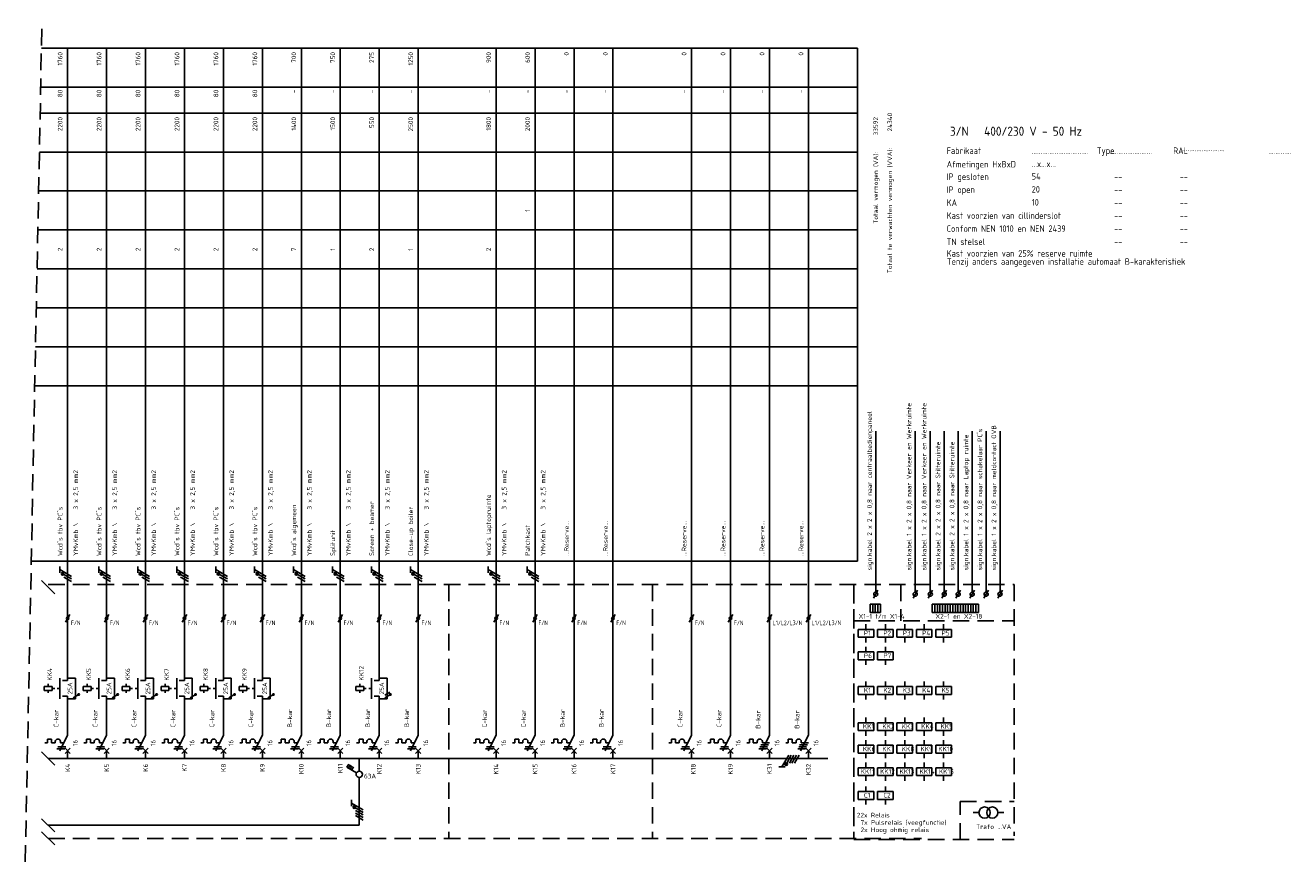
# Model space of a CAD drawing. Extents: x -1224 to 18134, y -20786 to 3554.
# Tile 47 of 88: x 3463 to 3950, y 43 to 365. Entities that reach past the tile are written whole.
import ezdxf
from ezdxf.enums import TextEntityAlignment as Align

# ---------------------------------------------------------------- set-up
doc = ezdxf.new("R2010")
doc.units = 0
doc.linetypes.add('HIDDEN', pattern=[9.525, 6.35, -3.175])
doc.linetypes.add('STABI11', pattern=[2, 1, -1])
doc.layers.get('0').update_dxf_attribs({"linetype": 'CONTINUOUS'})
for name, color, linetype in [('BL$2----', 7, 'CONTINUOUS'), ('E-tekst', 2, 'CONTINUOUS'), ('EL$1----', 3, 'CONTINUOUS'), ('EL$1----_-1LK-A1', 3, 'CONTINUOUS'), ('EL$1----_1LK-A08', 3, 'CONTINUOUS'), ('EL$1----_2LK-A01', 3, 'CONTINUOUS'), ('EL$1----_2LK-A02', 3, 'CONTINUOUS'), ('EL$1----_2LK-A03', 3, 'CONTINUOUS'), ('EL$1----_2LK-A04', 3, 'CONTINUOUS'), ('EL$1----_2LK-A05', 3, 'CONTINUOUS'), ('EL$1----_2LK-A06', 3, 'CONTINUOUS'), ('EL$1----_2LK-A07', 3, 'CONTINUOUS'), ('EL$1----_BGLK-A01', 3, 'CONTINUOUS'), ('EL$1----_BGLK-A02', 3, 'CONTINUOUS'), ('EL$1----_BGLK-A04', 3, 'CONTINUOUS'), ('EL$1----_BGLK-A05', 3, 'CONTINUOUS'), ('EL$1----_BGLK-A2', 3, 'CONTINUOUS'), ('EM6150--_MATEN', 2, 'CONTINUOUS'), ('kast', 1, 'CONTINUOUS')]:
    doc.layers.add(name, color=color, linetype=linetype)
doc.styles.add('2_5', font='ISO.shx', dxfattribs={"height": 2.5})
doc.styles.add('3_5', font='ISO.shx', dxfattribs={"height": 3.5})
doc.styles.add('BURO-018', font='ISO.shx', dxfattribs={"height": 1.8})
doc.styles.get("Standard").update_dxf_attribs({"font": 'iso.shx'})

# ---------------------------------------------------------------- blocks, each defined once
blk = doc.blocks.new('HL3')
at = {"color": 0, "linetype": 'Continuous'}
for p, q in [((-3, 6.98), (-3, 4.48)), ((-3, 5.73), (1.5, 3.13)), ((1.5, 2.13), (-1.5, 3.87)), ((1.5, 1.13), (-1.5, 2.87)), ((1.5, 0.13), (-1.5, 1.87)), ((1.5, -0.87), (-1.5, 0.87))]:
    blk.add_line(p, q, dxfattribs=at)
at = {"color": 0, "linetype": 'Continuous', "const_width": 0.5}
blk.add_lwpolyline([(-1.68, 4.12, 1), (-2.18, 4.12, 1)], format="xyb", close=True, dxfattribs=at)
at = {"color": 0, "linetype": 'Continuous'}
blk.add_circle((-1.93, 4.12), 0.5, dxfattribs=at)
blk = doc.blocks.new('L1')
at = {"color": 0, "linetype": 'Continuous'}
for p, q in [((-3, 73.98), (-3, 71.48)), ((-3, 72.73), (1.5, 70.13)), ((1.5, 69.13), (-1.5, 70.87)), ((1.5, 68.13), (-1.5, 69.87))]:
    blk.add_line(p, q, dxfattribs=at)
at = {"color": 0, "linetype": 'Continuous', "const_width": 0.5}
blk.add_lwpolyline([(-1.68, 71.12, 1), (-2.18, 71.12, 1)], format="xyb", close=True, dxfattribs=at)
at = {"color": 0, "linetype": 'Continuous'}
blk.add_circle((-1.93, 71.12), 0.5, dxfattribs=at)
blk = doc.blocks.new('00P')
at = {"color": 0, "linetype": 'Continuous'}
for p, q in [((0, 31), (3, 31)), ((3, 31), (3, 23)), ((3, 23), (0, 23))]:
    blk.add_line(p, q, dxfattribs=at)
blk = doc.blocks.new('B26')
at = {"color": 0, "linetype": 'Continuous'}
for p, q in [((0, 9), (0, 21)), ((-7.75, 6), (-8.75, 6)), ((-7.75, 7.5), (-7.75, 6)), ((-6.25, 7.5), (-7.75, 7.5)), ((-6.25, 6), (-6.25, 7.5)), ((-6.25, 6), (-4.75, 6)), ((-4.75, 6.5), (-4.75, 6)), ((0, 9), (-3, 3)), ((-2.75, 6.5), (-2.75, 6)), ((-2.75, 6), (-1.5, 6)), ((-4.125, 3.75), (-1.125, 3.75)), ((-3.75, 4.5), (-0.75, 4.5)), ((-1, 4), (1, 2)), ((-1, 2), (1, 4)), ((0, 0), (0, 3))]:
    blk.add_line(p, q, dxfattribs=at)
blk.add_arc((-3.75, 6.5), 1, 0, 180, dxfattribs=at)
at = {"color": 1, "style": 'BURO-018'}
blk.add_attdef('E_VRIJ1', (-3.548, 12), '', height=1.8, rotation=90, dxfattribs=at)
at = {"color": 1, "linetype": 'Continuous', "style": 'BURO-018'}
blk.add_attdef('E_IIA', text='', height=1.8, rotation=90, dxfattribs=at).set_placement((2, 6), align=Align.TOP_CENTER)
blk = doc.blocks.new('M2')
at = {"color": 0, "linetype": 'Continuous'}
for p, q in [((-3, 23), (-3, 31)), ((-2, 30), (0, 30)), ((0, 30), (0, 33)), ((-6, 27.75), (-9, 27.75)), ((-9, 27.75), (-9, 26.25)), ((-9, 26.25), (-6, 26.25)), ((-7.5, 27.75), (-7.5, 28.75)), ((-7.5, 26.25), (-7.5, 25.25)), ((-6, 26.25), (-6, 27.75)), ((-6, 27.25), (-6, 27.25)), ((-2, 24), (0, 24)), ((0, 21), (0, 24))]:
    blk.add_line(p, q, dxfattribs=at)
at = {"color": 0, "linetype": 'STABI11'}
blk.add_line((-6, 27), (-3, 27), dxfattribs=at)
at = {"color": 1, "linetype": 'Continuous', "style": 'BURO-018'}
blk.add_attdef('E_VRIJ1', (-6, 30), '', height=1.8, rotation=90, dxfattribs=at)
blk.add_attdef('E_IMS', text='', height=1.8, rotation=90, dxfattribs=at).set_placement((0, 27), align=Align.TOP_CENTER)
blk = doc.blocks.new('b1s')
at = {"color": 0, "linetype": 'Continuous'}
blk.add_line((0, 33), (0, 54), dxfattribs=at)
blk = doc.blocks.new('m1s')
at = {"color": 0, "linetype": 'Continuous'}
blk.add_line((0, 54), (0, 66), dxfattribs=at)
blk = doc.blocks.new('m1')
at = {"color": 0, "linetype": 'Continuous'}
blk.add_line((0, 21), (0, 33), dxfattribs=at)
blk = doc.blocks.new('B28')
at = {"color": 0, "linetype": 'Continuous'}
for p, q in [((0, 9), (0, 21)), ((-7.75, 6), (-8.75, 6)), ((-6.25, 7.5), (-7.75, 7.5)), ((-7.75, 7.5), (-7.75, 6)), ((-6.25, 6), (-6.25, 7.5)), ((-6.25, 6), (-4.75, 6)), ((-4.75, 6.5), (-4.75, 6)), ((-4.75, 6.5), (-4.75, 6)), ((-3.38, 5.25), (-0.38, 5.25)), ((0, 9), (-3, 3)), ((-2.75, 6.5), (-2.75, 6)), ((-2.75, 6), (0, 6)), ((-4.12, 3.75), (-1.12, 3.75)), ((-3.75, 4.5), (-0.75, 4.5)), ((-1, 4), (1, 2)), ((-1, 2), (1, 4)), ((0, 0), (0, 3))]:
    blk.add_line(p, q, dxfattribs=at)
blk.add_arc((-3.75, 6.5), 1, 0, 180, dxfattribs=at)
at = {"color": 1, "style": 'BURO-018'}
blk.add_attdef('E_VRIJ1', (-3.49, 11.47), '', height=1.8, rotation=90, dxfattribs=at)
at = {"color": 1, "linetype": 'Continuous', "style": 'BURO-018'}
blk.add_attdef('E_IIA', text='', height=1.8, rotation=90, dxfattribs=at).set_placement((2, 6), align=Align.TOP_CENTER)
blk = doc.blocks.new('0302A1_')
at = {"color": 0, "linetype": 'Continuous'}
blk.add_line((-0.87, -1.5), (0.87, 1.5), dxfattribs=at)
at = {"color": 0, "const_width": 0.5}
blk.add_lwpolyline([(-0.25, 0, 1), (0.25, 0, 1)], format="xyb", close=True, dxfattribs=at)
at = {"color": 0, "linetype": 'Continuous'}
blk.add_circle((0, 0), 0.5, dxfattribs=at)
blk = doc.blocks.new('1P')
at = {"color": 0, "linetype": 'Continuous'}
blk.add_line((1.5, 0.87), (-1.5, -0.87), dxfattribs=at)

msp = doc.modelspace()

# ---------------------------------------------------------------- linework, layer by layer
at = {"layer": 'BL$2----', "color": 3}
for p, q in [((3689.08, 103), (3689.08, 118.38)), ((3644.08, 115.7), (3644.08, 103.7)), ((3659.08, 103.7), (3659.08, 115.7)), ((3674.08, 115.7), (3674.08, 103.7))]:
    msp.add_line(p, q, dxfattribs=at)
at = {"layer": 'EL$1----', "linetype": 'HIDDEN'}
msp.add_line((3462.77, 42.99), (3469.15, 364.99), dxfattribs=at)
at = {"layer": 'EL$1----'}
for p, q in [((3474.11, 146.17), (3469.04, 151.23)), ((3474.11, 80.17), (3469.04, 85.23)), ((3474.11, 54.47), (3469.04, 59.54)), ((3827.74, 61.91), (3830.03, 61.91)), ((3837.33, 61.86), (3839.62, 61.86)), ((3474.11, 49.43), (3469.04, 54.5)), ((3471.58, 57.01), (3591.4, 57.01))]:
    msp.add_line(p, q, dxfattribs=at)
at = {"layer": 'EL$1----', "linetype": 'Continuous'}
for p, q in [((3789.41, 144.47), (3791.14, 147.47)), ((3804.63, 144.47), (3806.36, 147.47)), ((3810.41, 144.47), (3812.15, 147.47)), ((3815.79, 144.47), (3817.52, 147.47)), ((3821.17, 144.47), (3822.9, 147.47)), ((3826.54, 144.47), (3828.27, 147.47)), ((3831.92, 144.47), (3833.65, 147.47)), ((3837.29, 144.47), (3839.03, 147.47)), ((3586.65, 79.36), (3587.35, 80.57)), ((3590.32, 77.24), (3586.65, 79.36)), ((3587.26, 79.01), (3587.96, 80.22)), ((3587.86, 78.66), (3588.56, 79.87)), ((3588.47, 78.31), (3589.17, 79.52)), ((3591.4, 77.95), (3591.4, 82.7)), ((3591.4, 57.01), (3591.4, 75.28))]:
    msp.add_line(p, q, dxfattribs=at)
for centre, radius in [((3790.28, 145.97), 0.8), ((3805.49, 145.97), 0.8), ((3811.28, 145.97), 0.8), ((3816.66, 145.97), 0.8), ((3822.03, 145.97), 0.8), ((3827.41, 145.97), 0.8), ((3832.78, 145.97), 0.8), ((3838.16, 145.97), 0.8), ((3591.4, 76.62), 1.25)]:
    msp.add_circle(centre, radius, dxfattribs=at)
at = {"layer": 'EL$1----'}
for centre, radius in [((3483.34, 107.36), 0.283), ((3498.34, 107.36), 0.283), ((3513.34, 107.36), 0.283), ((3528.34, 107.36), 0.283), ((3543.34, 107.36), 0.283), ((3558.34, 107.36), 0.283), ((3603.34, 107.36), 0.283), ((3832.18, 61.91), 2.15), ((3835.19, 61.91), 2.15)]:
    msp.add_circle(centre, radius, dxfattribs=at)
at = {"layer": 'EL$1----_-1LK-A1', "color": 1, "linetype": 'HIDDEN'}
for p, q in [((3781.81, 135.68), (3843.54, 135.68)), ((3781.81, 51.47), (3843.54, 51.47)), ((3781.81, 51.47), (3843.54, 51.47))]:
    msp.add_line(p, q, dxfattribs=at)
at = {"layer": 'EL$1----_-1LK-A1', "linetype": 'Continuous'}
for p, q in [((3789.5, 132.41), (3783.5, 132.41)), ((3783.5, 132.41), (3783.5, 129.41)), ((3786.5, 132.41), (3786.5, 134.41)), ((3789.5, 129.41), (3789.5, 132.41)), ((3796.98, 132.41), (3790.98, 132.41)), ((3790.98, 132.41), (3790.98, 129.41)), ((3793.98, 132.41), (3793.98, 134.41)), ((3796.98, 129.41), (3796.98, 132.41)), ((3804.45, 132.41), (3798.45, 132.41)), ((3798.45, 132.41), (3798.45, 129.41)), ((3801.45, 132.41), (3801.45, 134.41)), ((3804.45, 129.41), (3804.45, 132.41)), ((3811.92, 132.41), (3805.92, 132.41)), ((3805.92, 132.41), (3805.92, 129.41)), ((3808.92, 132.41), (3808.92, 134.41)), ((3811.92, 129.41), (3811.92, 132.41)), ((3819.4, 132.41), (3813.4, 132.41)), ((3813.4, 132.41), (3813.4, 129.41)), ((3816.4, 132.41), (3816.4, 134.41)), ((3819.4, 129.41), (3819.4, 132.41)), ((3783.5, 129.41), (3789.5, 129.41)), ((3786.5, 129.41), (3786.5, 127.41)), ((3789.5, 131.41), (3789.5, 131.41)), ((3790.98, 129.41), (3796.98, 129.41)), ((3793.98, 129.41), (3793.98, 127.41)), ((3796.98, 131.41), (3796.98, 131.41)), ((3798.45, 129.41), (3804.45, 129.41)), ((3801.45, 129.41), (3801.45, 127.41)), ((3804.45, 131.41), (3804.45, 131.41)), ((3805.92, 129.41), (3811.92, 129.41)), ((3808.92, 129.41), (3808.92, 127.41)), ((3811.92, 131.41), (3811.92, 131.41)), ((3813.4, 129.41), (3819.4, 129.41)), ((3816.4, 129.41), (3816.4, 127.41)), ((3819.4, 131.41), (3819.4, 131.41)), ((3789.5, 123.72), (3783.5, 123.72)), ((3783.5, 123.72), (3783.5, 120.72)), ((3786.5, 123.72), (3786.5, 125.72)), ((3789.5, 120.72), (3789.5, 123.72)), ((3789.5, 122.72), (3789.5, 122.72)), ((3796.98, 123.72), (3790.98, 123.72)), ((3790.98, 123.72), (3790.98, 120.72)), ((3793.98, 123.72), (3793.98, 125.72)), ((3796.98, 120.72), (3796.98, 123.72)), ((3796.98, 122.72), (3796.98, 122.72)), ((3783.5, 120.72), (3789.5, 120.72)), ((3786.5, 120.72), (3786.5, 118.72)), ((3790.98, 120.72), (3796.98, 120.72)), ((3793.98, 120.72), (3793.98, 118.72)), ((3786.5, 110.39), (3786.5, 112.39)), ((3793.98, 110.39), (3793.98, 112.39)), ((3801.45, 110.39), (3801.45, 112.39)), ((3808.92, 110.39), (3808.92, 112.39)), ((3816.4, 110.39), (3816.4, 112.39)), ((3789.5, 110.39), (3783.5, 110.39)), ((3783.5, 110.39), (3783.5, 107.39)), ((3783.5, 107.39), (3789.5, 107.39)), ((3786.5, 107.39), (3786.5, 105.39)), ((3789.5, 107.39), (3789.5, 110.39)), ((3789.5, 109.39), (3789.5, 109.39)), ((3796.98, 110.39), (3790.98, 110.39)), ((3790.98, 110.39), (3790.98, 107.39)), ((3790.98, 107.39), (3796.98, 107.39)), ((3793.98, 107.39), (3793.98, 105.39)), ((3796.98, 107.39), (3796.98, 110.39)), ((3796.98, 109.39), (3796.98, 109.39)), ((3804.45, 110.39), (3798.45, 110.39)), ((3798.45, 110.39), (3798.45, 107.39)), ((3798.45, 107.39), (3804.45, 107.39)), ((3801.45, 107.39), (3801.45, 105.39)), ((3804.45, 107.39), (3804.45, 110.39)), ((3804.45, 109.39), (3804.45, 109.39)), ((3811.92, 110.39), (3805.92, 110.39)), ((3805.92, 110.39), (3805.92, 107.39)), ((3805.92, 107.39), (3811.92, 107.39)), ((3808.92, 107.39), (3808.92, 105.39)), ((3811.92, 107.39), (3811.92, 110.39)), ((3811.92, 109.39), (3811.92, 109.39)), ((3819.4, 110.39), (3813.4, 110.39)), ((3813.4, 110.39), (3813.4, 107.39)), ((3813.4, 107.39), (3819.4, 107.39)), ((3816.4, 107.39), (3816.4, 105.39)), ((3819.4, 107.39), (3819.4, 110.39)), ((3819.4, 109.39), (3819.4, 109.39)), ((3786.5, 96.49), (3786.5, 98.49)), ((3793.98, 96.49), (3793.98, 98.49)), ((3801.45, 96.49), (3801.45, 98.49)), ((3808.92, 96.49), (3808.92, 98.49)), ((3816.4, 96.49), (3816.4, 98.49)), ((3789.5, 96.49), (3783.5, 96.49)), ((3783.5, 96.49), (3783.5, 93.49)), ((3783.5, 93.49), (3789.5, 93.49)), ((3786.5, 93.49), (3786.5, 91.49)), ((3789.5, 93.49), (3789.5, 96.49)), ((3789.5, 95.49), (3789.5, 95.49)), ((3796.98, 96.49), (3790.98, 96.49)), ((3790.98, 96.49), (3790.98, 93.49)), ((3790.98, 93.49), (3796.98, 93.49)), ((3793.98, 93.49), (3793.98, 91.49)), ((3796.98, 93.49), (3796.98, 96.49)), ((3796.98, 95.49), (3796.98, 95.49)), ((3804.45, 96.49), (3798.45, 96.49)), ((3798.45, 96.49), (3798.45, 93.49)), ((3798.45, 93.49), (3804.45, 93.49)), ((3801.45, 93.49), (3801.45, 91.49)), ((3804.45, 93.49), (3804.45, 96.49)), ((3804.45, 95.49), (3804.45, 95.49)), ((3811.92, 96.49), (3805.92, 96.49)), ((3805.92, 96.49), (3805.92, 93.49)), ((3805.92, 93.49), (3811.92, 93.49)), ((3808.92, 93.49), (3808.92, 91.49)), ((3811.92, 93.49), (3811.92, 96.49)), ((3811.92, 95.49), (3811.92, 95.49)), ((3819.4, 96.49), (3813.4, 96.49)), ((3813.4, 96.49), (3813.4, 93.49)), ((3813.4, 93.49), (3819.4, 93.49)), ((3816.4, 93.49), (3816.4, 91.49)), ((3819.4, 93.49), (3819.4, 96.49)), ((3819.4, 95.49), (3819.4, 95.49)), ((3789.5, 87.8), (3783.5, 87.8)), ((3783.5, 87.8), (3783.5, 84.8)), ((3786.5, 87.8), (3786.5, 89.8)), ((3789.5, 84.8), (3789.5, 87.8)), ((3796.98, 87.8), (3790.98, 87.8)), ((3790.98, 87.8), (3790.98, 84.8)), ((3793.98, 87.8), (3793.98, 89.8)), ((3796.98, 84.8), (3796.98, 87.8)), ((3804.45, 87.8), (3798.45, 87.8)), ((3798.45, 87.8), (3798.45, 84.8)), ((3801.45, 87.8), (3801.45, 89.8)), ((3804.45, 84.8), (3804.45, 87.8)), ((3811.92, 87.8), (3805.92, 87.8)), ((3805.92, 87.8), (3805.92, 84.8)), ((3808.92, 87.8), (3808.92, 89.8)), ((3811.92, 84.8), (3811.92, 87.8)), ((3819.4, 87.8), (3813.4, 87.8)), ((3813.4, 87.8), (3813.4, 84.8)), ((3816.4, 87.8), (3816.4, 89.8)), ((3819.4, 84.8), (3819.4, 87.8)), ((3783.5, 84.8), (3789.5, 84.8)), ((3786.5, 84.8), (3786.5, 82.8)), ((3789.5, 86.8), (3789.5, 86.8)), ((3790.98, 84.8), (3796.98, 84.8)), ((3793.98, 84.8), (3793.98, 82.8)), ((3796.98, 86.8), (3796.98, 86.8)), ((3798.45, 84.8), (3804.45, 84.8)), ((3801.45, 84.8), (3801.45, 82.8)), ((3804.45, 86.8), (3804.45, 86.8)), ((3805.92, 84.8), (3811.92, 84.8)), ((3808.92, 84.8), (3808.92, 82.8)), ((3811.92, 86.8), (3811.92, 86.8)), ((3813.4, 84.8), (3819.4, 84.8)), ((3816.4, 84.8), (3816.4, 82.8)), ((3819.4, 86.8), (3819.4, 86.8)), ((3789.5, 79.11), (3783.5, 79.11)), ((3783.5, 79.11), (3783.5, 76.11)), ((3786.5, 79.11), (3786.5, 81.11)), ((3789.5, 76.11), (3789.5, 79.11)), ((3789.5, 78.11), (3789.5, 78.11)), ((3796.98, 79.11), (3790.98, 79.11)), ((3790.98, 79.11), (3790.98, 76.11)), ((3793.98, 79.11), (3793.98, 81.11)), ((3796.98, 76.11), (3796.98, 79.11)), ((3796.98, 78.11), (3796.98, 78.11)), ((3804.45, 79.11), (3798.45, 79.11)), ((3798.45, 79.11), (3798.45, 76.11)), ((3801.45, 79.11), (3801.45, 81.11)), ((3804.45, 76.11), (3804.45, 79.11)), ((3804.45, 78.11), (3804.45, 78.11)), ((3811.92, 79.11), (3805.92, 79.11)), ((3805.92, 79.11), (3805.92, 76.11)), ((3808.92, 79.11), (3808.92, 81.11)), ((3811.92, 76.11), (3811.92, 79.11)), ((3811.92, 78.11), (3811.92, 78.11)), ((3819.4, 79.11), (3813.4, 79.11)), ((3813.4, 79.11), (3813.4, 76.11)), ((3816.4, 79.11), (3816.4, 81.11)), ((3819.4, 76.11), (3819.4, 79.11)), ((3819.4, 78.11), (3819.4, 78.11)), ((3783.5, 76.11), (3789.5, 76.11)), ((3786.5, 76.11), (3786.5, 74.11)), ((3790.98, 76.11), (3796.98, 76.11)), ((3793.98, 76.11), (3793.98, 74.11)), ((3798.45, 76.11), (3804.45, 76.11)), ((3801.45, 76.11), (3801.45, 74.11)), ((3805.92, 76.11), (3811.92, 76.11)), ((3808.92, 76.11), (3808.92, 74.11)), ((3813.4, 76.11), (3819.4, 76.11)), ((3816.4, 76.11), (3816.4, 74.11)), ((3789.5, 69.97), (3783.5, 69.97)), ((3783.5, 66.97), (3783.5, 69.97)), ((3786.5, 69.97), (3786.5, 71.97)), ((3789.5, 66.97), (3789.5, 69.97)), ((3789.5, 68.97), (3789.5, 68.97)), ((3796.98, 69.97), (3790.98, 69.97)), ((3790.98, 69.97), (3790.98, 66.97)), ((3793.98, 69.97), (3793.98, 71.97)), ((3796.98, 66.97), (3796.98, 69.97)), ((3796.98, 68.97), (3796.98, 68.97)), ((3783.5, 66.97), (3789.5, 66.97)), ((3786.5, 66.97), (3786.5, 64.97)), ((3790.98, 66.97), (3796.98, 66.97)), ((3793.98, 66.97), (3793.98, 64.97))]:
    msp.add_line(p, q, dxfattribs=at)
at = {"layer": 'EL$1----_1LK-A08'}
for p, q in [((3790.28, 146.77), (3790.28, 208.78)), ((3805.49, 146.77), (3805.49, 208.78)), ((3811.28, 146.77), (3811.28, 208.78)), ((3816.66, 146.77), (3816.66, 208.78)), ((3822.03, 146.77), (3822.03, 208.78)), ((3827.41, 146.77), (3827.41, 208.78)), ((3832.78, 146.77), (3832.78, 208.78)), ((3838.16, 146.77), (3838.16, 208.78)), ((3788.12, 142.16), (3788.12, 138.92)), ((3788.12, 142.16), (3789.1, 142.16)), ((3789.1, 142.16), (3789.1, 138.92)), ((3789.1, 142.16), (3789.1, 138.92)), ((3789.1, 142.16), (3790.09, 142.16)), ((3790.09, 142.16), (3790.09, 138.92)), ((3790.09, 142.16), (3790.09, 138.92)), ((3790.09, 142.16), (3791.08, 142.16)), ((3791.08, 142.16), (3791.08, 138.92)), ((3791.08, 142.16), (3791.08, 138.92)), ((3791.08, 142.16), (3792.07, 142.16)), ((3792.07, 142.16), (3792.07, 138.92)), ((3812.05, 142.16), (3812.05, 138.92)), ((3812.05, 142.16), (3813.03, 142.16)), ((3813.03, 142.16), (3813.03, 138.92)), ((3813.03, 142.16), (3813.03, 138.92)), ((3813.03, 142.16), (3814.02, 142.16)), ((3814.02, 142.16), (3814.02, 138.92)), ((3814.02, 142.16), (3814.02, 138.92)), ((3814.02, 142.16), (3815.01, 142.16)), ((3815.01, 142.16), (3815.01, 138.92)), ((3815.01, 142.16), (3815.01, 138.92)), ((3815.01, 142.16), (3816, 142.16)), ((3816, 142.16), (3816, 138.92)), ((3816, 142.16), (3816, 138.92)), ((3816, 142.16), (3816.98, 142.16)), ((3816.98, 142.16), (3816.98, 138.92)), ((3816.98, 142.16), (3816.98, 138.92)), ((3816.98, 142.16), (3817.97, 142.16)), ((3817.97, 142.16), (3817.97, 138.92)), ((3817.97, 142.16), (3817.97, 138.92)), ((3817.97, 142.16), (3818.96, 142.16)), ((3818.96, 142.16), (3818.96, 138.92)), ((3818.96, 142.16), (3818.96, 138.92)), ((3818.96, 142.16), (3819.95, 142.16)), ((3819.95, 142.16), (3819.95, 138.92)), ((3819.95, 142.16), (3819.95, 138.92)), ((3819.95, 142.16), (3820.94, 142.16)), ((3820.94, 142.16), (3820.94, 138.92)), ((3820.94, 142.16), (3820.94, 138.92)), ((3820.94, 142.16), (3821.92, 142.16)), ((3821.92, 142.16), (3821.92, 138.92)), ((3821.92, 142.16), (3821.92, 138.92)), ((3821.92, 142.16), (3821.92, 138.92)), ((3821.92, 142.16), (3822.91, 142.16)), ((3822.91, 142.16), (3822.91, 138.92)), ((3822.91, 142.16), (3822.91, 138.92)), ((3822.91, 142.16), (3823.9, 142.16)), ((3823.9, 142.16), (3823.9, 138.92)), ((3823.9, 142.16), (3823.9, 138.92)), ((3823.9, 142.16), (3824.89, 142.16)), ((3824.89, 142.16), (3824.89, 138.92)), ((3824.89, 142.16), (3824.89, 138.92)), ((3824.89, 142.16), (3825.87, 142.16)), ((3825.87, 142.16), (3825.87, 138.92)), ((3825.87, 142.16), (3825.87, 138.92)), ((3825.87, 142.16), (3826.86, 142.16)), ((3826.86, 142.16), (3826.86, 138.92)), ((3826.86, 142.16), (3826.86, 138.92)), ((3826.86, 142.16), (3827.85, 142.16)), ((3827.85, 142.16), (3827.85, 138.92)), ((3827.85, 142.16), (3827.85, 138.92)), ((3827.85, 142.16), (3828.84, 142.16)), ((3828.84, 142.16), (3828.84, 138.92)), ((3828.84, 142.16), (3828.84, 138.92)), ((3828.84, 142.16), (3829.83, 142.16)), ((3829.83, 142.16), (3829.83, 138.92)), ((3829.83, 142.16), (3829.83, 138.92)), ((3788.12, 138.92), (3789.1, 138.92)), ((3789.1, 138.92), (3790.09, 138.92)), ((3790.09, 138.92), (3791.08, 138.92)), ((3791.08, 138.92), (3792.07, 138.92)), ((3812.05, 138.92), (3813.03, 138.92)), ((3813.03, 138.92), (3814.02, 138.92)), ((3814.02, 138.92), (3815.01, 138.92)), ((3815.01, 138.92), (3816, 138.92)), ((3816, 138.92), (3816.98, 138.92)), ((3816.98, 138.92), (3817.97, 138.92)), ((3817.97, 138.92), (3818.96, 138.92)), ((3818.96, 138.92), (3819.95, 138.92)), ((3819.95, 138.92), (3820.94, 138.92)), ((3820.94, 138.92), (3821.92, 138.92)), ((3821.92, 138.92), (3822.91, 138.92)), ((3822.91, 138.92), (3823.9, 138.92)), ((3823.9, 138.92), (3824.89, 138.92)), ((3824.89, 138.92), (3825.87, 138.92)), ((3825.87, 138.92), (3826.86, 138.92)), ((3826.86, 138.92), (3827.85, 138.92)), ((3827.85, 138.92), (3828.84, 138.92)), ((3828.84, 138.92), (3829.83, 138.92))]:
    msp.add_line(p, q, dxfattribs=at)
at = {"layer": 'EL$1----_2LK-A01', "color": 1}
for p, q in [((3468.97, 356.2), (3783.31, 356.2)), ((3783.31, 158.7), (3783.31, 356.2)), ((3468.67, 341.2), (3783.31, 341.2)), ((3468.48, 331.2), (3783.31, 331.2)), ((3468.18, 316.2), (3783.31, 316.2)), ((3467.88, 301.2), (3783.31, 301.2)), ((3467.58, 286.2), (3783.31, 286.2)), ((3467.29, 271.2), (3783.31, 271.2)), ((3466.99, 256.2), (3783.31, 256.2)), ((3466.69, 241.2), (3783.31, 241.2)), ((3466.4, 226.2), (3783.31, 226.2)), ((3465.06, 158.7), (3783.31, 158.7))]:
    msp.add_line(p, q, dxfattribs=at)
at = {"layer": 'EL$1----_2LK-A01'}
for p, q in [((3479.08, 148.7), (3479.08, 356.2)), ((3494.08, 148.7), (3494.08, 356.2)), ((3509.08, 148.7), (3509.08, 356.2)), ((3524.08, 148.7), (3524.08, 356.2)), ((3539.08, 148.7), (3539.08, 356.2)), ((3554.08, 148.7), (3554.08, 356.2)), ((3569.08, 148.7), (3569.08, 356.2)), ((3584.08, 148.7), (3584.08, 356.2)), ((3599.08, 148.7), (3599.08, 356.2)), ((3614.08, 148.7), (3614.08, 356.2)), ((3644.08, 148.7), (3644.08, 356.2)), ((3659.08, 148.7), (3659.08, 356.2)), ((3674.08, 148.7), (3674.08, 356.2)), ((3689.08, 148.7), (3689.08, 356.2)), ((3719.36, 148.7), (3719.36, 356.2)), ((3734.36, 148.7), (3734.36, 356.2)), ((3749.36, 148.7), (3749.36, 356.2)), ((3764.36, 148.7), (3764.36, 356.2))]:
    msp.add_line(p, q, dxfattribs=at)
at = {"layer": 'EL$1----_2LK-A01', "color": 1, "linetype": 'HIDDEN'}
for p, q in [((3471.58, 149.7), (3843.54, 149.7)), ((3781.81, 148.7), (3781.81, 51.97))]:
    msp.add_line(p, q, dxfattribs=at)
at = {"layer": 'EL$1----_2LK-A01'}
for points in [[(3486.58, 82.7, 0.7, 0.7, 0), (3471.58, 82.7, 0.7, 0.7, 0)], [(3501.58, 82.7, 0.7, 0.7, 0), (3486.58, 82.7, 0.7, 0.7, 0)], [(3516.58, 82.7, 0.7, 0.7, 0), (3501.58, 82.7, 0.7, 0.7, 0)], [(3531.58, 82.7, 0.7, 0.7, 0), (3516.58, 82.7, 0.7, 0.7, 0)], [(3546.58, 82.7, 0.7, 0.7, 0), (3531.58, 82.7, 0.7, 0.7, 0)], [(3561.58, 82.7, 0.7, 0.7, 0), (3546.58, 82.7, 0.7, 0.7, 0)], [(3576.58, 82.7, 0.7, 0.7, 0), (3561.58, 82.7, 0.7, 0.7, 0)], [(3591.58, 82.7, 0.7, 0.7, 0), (3576.58, 82.7, 0.7, 0.7, 0)], [(3606.58, 82.7, 0.7, 0.7, 0), (3591.58, 82.7, 0.7, 0.7, 0)], [(3621.58, 82.7, 0.7, 0.7, 0), (3606.58, 82.7, 0.7, 0.7, 0)], [(3636.58, 82.7, 0.7, 0.7, 0), (3621.58, 82.7, 0.7, 0.7, 0)], [(3651.58, 82.7, 0.7, 0.7, 0), (3636.58, 82.7, 0.7, 0.7, 0)], [(3666.58, 82.7, 0.7, 0.7, 0), (3651.58, 82.7, 0.7, 0.7, 0)], [(3681.58, 82.7, 0.7, 0.7, 0), (3666.58, 82.7, 0.7, 0.7, 0)], [(3696.58, 82.7, 0.7, 0.7, 0), (3681.58, 82.7, 0.7, 0.7, 0)], [(3711.58, 82.7, 0.7, 0.7, 0), (3696.58, 82.7, 0.7, 0.7, 0)], [(3725.92, 82.7, 0.7, 0.7, 0), (3710.92, 82.7, 0.7, 0.7, 0)], [(3726.86, 82.7, 0.7, 0.7, 0), (3711.86, 82.7, 0.7, 0.7, 0)], [(3741.86, 82.7, 0.7, 0.7, 0), (3726.86, 82.7, 0.7, 0.7, 0)], [(3756.86, 82.7, 0.7, 0.7, 0), (3741.86, 82.7, 0.7, 0.7, 0)], [(3771.86, 82.7, 0.7, 0.7, 0), (3756.86, 82.7, 0.7, 0.7, 0)]]:
    msp.add_lwpolyline(points, format="xyseb", dxfattribs=at)
at = {"layer": 'EL$1----_2LK-A02', "color": 1, "linetype": 'HIDDEN'}
msp.add_line((3781.81, 149.7), (3781.81, 52.97), dxfattribs=at)
at = {"layer": 'EL$1----_2LK-A03', "color": 1, "linetype": 'HIDDEN'}
msp.add_line((3781.81, 149.7), (3781.81, 52.97), dxfattribs=at)
at = {"layer": 'EL$1----_2LK-A04', "color": 1, "linetype": 'HIDDEN'}
msp.add_line((3781.81, 149.7), (3781.81, 52.97), dxfattribs=at)
at = {"layer": 'EL$1----_2LK-A05', "color": 1, "linetype": 'HIDDEN'}
msp.add_line((3781.81, 149.7), (3781.81, 52.97), dxfattribs=at)
at = {"layer": 'EL$1----_2LK-A06', "color": 1, "linetype": 'HIDDEN'}
msp.add_line((3781.81, 149.7), (3781.81, 52.97), dxfattribs=at)
at = {"layer": 'EL$1----_2LK-A07', "color": 1, "linetype": 'HIDDEN'}
msp.add_line((3781.81, 149.7), (3781.81, 52.97), dxfattribs=at)
at = {"layer": 'EL$1----_BGLK-A01', "color": 1, "linetype": 'HIDDEN'}
for p, q in [((3625.84, 149.7), (3625.84, 51.97)), ((3704.26, 149.7), (3704.26, 51.97)), ((3781.81, 149.7), (3781.81, 53.47))]:
    msp.add_line(p, q, dxfattribs=at)
at = {"layer": 'EL$1----_BGLK-A02', "color": 1, "linetype": 'HIDDEN'}
msp.add_line((3781.81, 149.7), (3781.81, 52.97), dxfattribs=at)
at = {"layer": 'EL$1----_BGLK-A04', "color": 1, "linetype": 'HIDDEN'}
msp.add_line((3781.81, 149.7), (3781.81, 52.97), dxfattribs=at)
at = {"layer": 'EL$1----_BGLK-A05', "color": 1, "linetype": 'HIDDEN'}
msp.add_line((3781.81, 149.7), (3781.81, 52.97), dxfattribs=at)
at = {"layer": 'EL$1----_BGLK-A2', "color": 1, "linetype": 'HIDDEN'}
for p, q in [((3799.89, 149.7), (3799.89, 135.68)), ((3843.54, 149.7), (3843.54, 52.97)), ((3843.54, 149.7), (3843.54, 52.97)), ((3822.79, 51.47), (3822.79, 66.21)), ((3822.79, 66.21), (3843.54, 66.21))]:
    msp.add_line(p, q, dxfattribs=at)
at = {"layer": 'kast', "color": 1, "linetype": 'HIDDEN'}
msp.add_line((3471.58, 51.97), (3807.86, 51.97), dxfattribs=at)

# ---------------------------------------------------------------- block references
at = {"layer": 'EL$1----'}
for name, p in [('L1', (3479.08, 82.7)), ('L1', (3494.08, 82.7)), ('L1', (3509.08, 82.7)), ('L1', (3524.08, 82.7)), ('L1', (3539.08, 82.7)), ('L1', (3554.08, 82.7)), ('L1', (3569.08, 82.7)), ('L1', (3584.08, 82.7)), ('L1', (3599.08, 82.7)), ('L1', (3614.08, 82.7)), ('L1', (3644.08, 82.7)), ('L1', (3659.08, 82.7)), ('0302A1_', (3479.08, 136.7)), ('0302A1_', (3479.08, 136.7)), ('0302A1_', (3494.08, 136.7)), ('0302A1_', (3494.08, 136.7)), ('0302A1_', (3509.08, 136.7)), ('0302A1_', (3509.08, 136.7)), ('0302A1_', (3524.08, 136.7)), ('0302A1_', (3524.08, 136.7)), ('0302A1_', (3539.08, 136.7)), ('0302A1_', (3539.08, 136.7)), ('0302A1_', (3554.08, 136.7)), ('0302A1_', (3554.08, 136.7)), ('0302A1_', (3569.08, 136.7)), ('0302A1_', (3569.08, 136.7)), ('0302A1_', (3584.08, 136.7)), ('0302A1_', (3584.08, 136.7)), ('0302A1_', (3599.08, 136.7)), ('0302A1_', (3599.08, 136.7)), ('0302A1_', (3614.08, 136.7)), ('0302A1_', (3614.08, 136.7)), ('0302A1_', (3644.08, 136.7)), ('0302A1_', (3644.08, 136.7)), ('0302A1_', (3659.08, 136.7)), ('0302A1_', (3659.08, 136.7)), ('0302A1_', (3674.08, 136.7)), ('0302A1_', (3674.08, 136.7)), ('0302A1_', (3689.08, 136.7)), ('0302A1_', (3689.08, 136.7)), ('0302A1_', (3719.36, 136.7)), ('0302A1_', (3719.36, 136.7)), ('0302A1_', (3734.36, 136.7)), ('0302A1_', (3734.36, 136.7)), ('0302A1_', (3749.36, 136.7)), ('0302A1_', (3749.36, 136.7)), ('0302A1_', (3764.36, 136.7)), ('0302A1_', (3764.36, 136.7)), ('00P', (3479.08, 82.7)), ('00P', (3494.08, 82.7)), ('00P', (3509.08, 82.7)), ('00P', (3524.08, 82.7)), ('00P', (3539.08, 82.7)), ('00P', (3554.08, 82.7)), ('00P', (3599.08, 82.7)), ('HL3', (3591.4, 59.85))]:
    msp.add_blockref(name, p, dxfattribs=at)
at = {"layer": 'EL$1----', "xscale": 0.6399999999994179, "yscale": 0.6399999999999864, "zscale": 0.6400000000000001}
for p in [(3482.16, 106.67), (3497.16, 106.67), (3512.16, 106.67), (3527.16, 106.67), (3542.16, 106.67), (3557.16, 106.67), (3602.16, 107.71), (3602.16, 106.67)]:
    msp.add_blockref('1P', p, dxfattribs=at)
at = {"layer": 'EL$1----', "color": 1, "rotation": 90}
msp.add_blockref('HL3', (3759.89, 82.46), dxfattribs=at)
at = {"layer": 'EL$1----_2LK-A01'}
for name, p in [('m1s', (3479.08, 82.7)), ('m1s', (3494.08, 82.7)), ('m1s', (3509.08, 82.7)), ('m1s', (3524.08, 82.7)), ('m1s', (3539.08, 82.7)), ('m1s', (3554.08, 82.7)), ('m1s', (3569.08, 82.7)), ('m1s', (3584.08, 82.7)), ('m1s', (3599.08, 82.7)), ('m1s', (3614.08, 82.7)), ('m1s', (3644.08, 82.7)), ('m1s', (3659.08, 82.7)), ('m1s', (3674.08, 82.7)), ('m1s', (3689.08, 82.7)), ('m1s', (3719.36, 82.7)), ('m1s', (3734.36, 82.7)), ('m1s', (3749.36, 82.7)), ('m1s', (3764.36, 82.7)), ('b1s', (3479.08, 82.7)), ('b1s', (3494.08, 82.7)), ('b1s', (3509.08, 82.7)), ('b1s', (3524.08, 82.7)), ('b1s', (3539.08, 82.7)), ('b1s', (3554.08, 82.7)), ('b1s', (3569.08, 82.7)), ('b1s', (3584.08, 82.7)), ('b1s', (3599.08, 82.7)), ('b1s', (3614.08, 82.7)), ('b1s', (3644.08, 82.7)), ('b1s', (3659.08, 82.7)), ('b1s', (3674.08, 82.7)), ('b1s', (3689.08, 82.7)), ('b1s', (3719.36, 82.7)), ('b1s', (3734.36, 82.7)), ('b1s', (3749.36, 82.7)), ('b1s', (3764.36, 82.7)), ('m1', (3569.08, 82.7)), ('m1', (3584.08, 82.7)), ('m1', (3614.08, 82.7)), ('m1', (3719.36, 82.7)), ('m1', (3734.36, 82.7)), ('m1', (3749.36, 82.7)), ('m1', (3764.36, 82.7))]:
    msp.add_blockref(name, p, dxfattribs=at)
for name, p, values in [('M2', (3479.08, 82.7), {'E_IMS': '25A', 'E_VRIJ1': 'KK4'}), ('M2', (3494.08, 82.7), {'E_IMS': '25A', 'E_VRIJ1': 'KK5'}), ('M2', (3509.08, 82.7), {'E_IMS': '25A', 'E_VRIJ1': 'KK6'}), ('M2', (3524.08, 82.7), {'E_IMS': '25A', 'E_VRIJ1': 'KK7'}), ('M2', (3539.08, 82.7), {'E_IMS': '25A', 'E_VRIJ1': 'KK8'}), ('M2', (3554.08, 82.7), {'E_IMS': '25A', 'E_VRIJ1': 'KK9'}), ('M2', (3599.08, 82.7), {'E_IMS': '25A', 'E_VRIJ1': 'KK12'}), ('B26', (3479.08, 82.7), {'E_IIA': '16', 'E_VRIJ1': 'C-kar'}), ('B26', (3494.08, 82.7), {'E_IIA': '16', 'E_VRIJ1': 'C-kar'}), ('B26', (3509.08, 82.7), {'E_IIA': '16', 'E_VRIJ1': 'C-kar'}), ('B26', (3524.08, 82.7), {'E_IIA': '16', 'E_VRIJ1': 'C-kar'}), ('B26', (3539.08, 82.7), {'E_IIA': '16', 'E_VRIJ1': 'C-kar'}), ('B26', (3554.08, 82.7), {'E_IIA': '16', 'E_VRIJ1': 'C-kar'}), ('B26', (3569.08, 82.7), {'E_IIA': '16', 'E_VRIJ1': 'B-kar'}), ('B26', (3584.08, 82.7), {'E_IIA': '16', 'E_VRIJ1': 'B-kar'}), ('B26', (3599.08, 82.7), {'E_IIA': '16', 'E_VRIJ1': 'B-kar'}), ('B26', (3614.08, 82.7), {'E_IIA': '16', 'E_VRIJ1': 'B-kar'}), ('B26', (3644.08, 82.7), {'E_IIA': '16', 'E_VRIJ1': 'C-kar'}), ('B26', (3659.08, 82.7), {'E_IIA': '16', 'E_VRIJ1': 'C-kar'}), ('B26', (3674.08, 82.7), {'E_IIA': '16', 'E_VRIJ1': 'B-kar'}), ('B26', (3689.08, 82.7), {'E_IIA': '16', 'E_VRIJ1': 'B-kar'}), ('B26', (3719.36, 82.7), {'E_IIA': '16', 'E_VRIJ1': 'C-kar'}), ('B26', (3734.36, 82.7), {'E_IIA': '16', 'E_VRIJ1': 'C-kar'}), ('B28', (3749.36, 82.7), {'E_IIA': '16', 'E_VRIJ1': 'B-kar'}), ('B28', (3764.36, 82.7), {'E_IIA': '16', 'E_VRIJ1': 'B-kar'})]:
    msp.add_blockref(name, p, dxfattribs=at).add_auto_attribs(values)

# ---------------------------------------------------------------- texts
at = {"layer": 'E-tekst', "color": 1, "width": 0.8}
for s, p in [('F/N', (3480.36, 134.04)), ('F/N', (3495.36, 134.04)), ('F/N', (3510.36, 134.04)), ('F/N', (3525.36, 134.04)), ('F/N', (3540.36, 134.04)), ('F/N', (3555.36, 134.04)), ('F/N', (3570.36, 134.04)), ('F/N', (3585.36, 134.04)), ('F/N', (3600.36, 134.04)), ('F/N', (3615.36, 134.04)), ('F/N', (3645.36, 134.04)), ('F/N', (3660.36, 134.04)), ('F/N', (3675.36, 134.04)), ('F/N', (3690.36, 134.04)), ('F/N', (3720.65, 134.04)), ('F/N', (3735.65, 134.04)), ('L1/L2/L3/N', (3750.65, 134.04)), ('L1/L2/L3/N', (3765.65, 134.04))]:
    msp.add_text(s, height=1.8, dxfattribs=at).set_placement(p)
at = {"layer": 'EL$1----', "color": 1, "style": 'BURO-018'}
msp.add_text('63A', height=1.8, dxfattribs=at).set_placement((3595.53, 76.84), align=Align.TOP_CENTER)
at = {"layer": 'EL$1----_-1LK-A1', "color": 1, "style": 'BURO-018'}
for s, p in [('sign.kabel 2 x 2 x 0,8 naar centraalbedienpaneel', (3788.78, 155.14)), ('sign.kabel 1 x 2 x 0,8 naar Verkeer en Werkruimte', (3803.99, 155.14)), ('sign.kabel 1 x 2 x 0,8 naar Verkeer en Werkruimte', (3809.78, 155.14)), ('sign.kabel 1 x 2 x 0,8 naar Laptop ruimte', (3825.91, 155.14)), ("sign.kabel 1 x 2 x 0,8 naar schakelaar PC's", (3831.28, 155.14)), ('sign.kabel 1 x 2 x 0,8 naar meldcontact OVB', (3836.66, 155.14)), ('sign.kabel 2 x 2 x 0,8 naar Stilteruimte', (3815.15, 155.14)), ('sign.kabel 2 x 2 x 0,8 naar Stilteruimte', (3820.53, 155.14))]:
    msp.add_text(s, height=1.8, rotation=90, dxfattribs=at).set_placement(p)
at = {"layer": 'EL$1----_-1LK-A1', "color": 1, "linetype": 'Continuous', "style": 'BURO-018'}
for s, p in [('X1-1 t/m X1-4', (3783.68, 136.56)), ('X2-1 en X2-18', (3813.27, 136.56)), ('P1', (3785.73, 130.11)), ('P2', (3793.2, 130.11)), ('P3', (3800.67, 130.11)), ('P4', (3808.15, 130.11)), ('P5', (3815.62, 130.11)), ('P6', (3785.73, 121.42)), ('P7', (3793.2, 121.42)), ('K1', (3785.73, 108.1)), ('K2', (3793.2, 108.1)), ('K3', (3800.67, 108.1)), ('K4', (3808.15, 108.1)), ('K5', (3815.62, 108.1)), ('KK1', (3785.34, 94.19)), ('KK2', (3792.82, 94.19)), ('KK3', (3800.29, 94.19)), ('KK4', (3807.76, 94.19)), ('KK5', (3815.24, 94.19)), ('KK6', (3785.34, 85.5)), ('KK7', (3792.82, 85.5)), ('KK8', (3800.29, 85.5)), ('KK9', (3807.5, 85.5)), ('KK10', (3814.37, 85.5)), ('KK11', (3784.48, 76.81)), ('KK12', (3791.95, 76.81)), ('KK13', (3799.43, 76.81)), ('KK14', (3807.14, 76.81)), ('KK15', (3814.62, 76.81)), ('C1', (3785.73, 67.67)), ('C2', (3793.2, 67.67)), ('22x Relais', (3783.01, 60.01)), ('7x Pulsrelais (veegfunctie)', (3784.4, 57.2)), ('2x Hoog ohmig relais', (3784.42, 54.37)), ('Trafo ...VA', (3828.93, 55.56))]:
    msp.add_text(s, height=1.8, dxfattribs=at).set_placement(p)
at = {"layer": 'EL$1----_2LK-A01', "color": 1, "style": 'BURO-018'}
for s, p in [('1760', (3477.08, 354.7)), ('1760', (3492.08, 354.7)), ('1760', (3507.08, 354.7)), ('1760', (3522.08, 354.7)), ('1760', (3537.08, 354.7)), ('1760', (3552.08, 354.7)), ('700', (3567.08, 354.7)), ('750', (3582.08, 354.7)), ('275', (3597.08, 354.7)), ('1250', (3612.08, 354.7)), ('900', (3642.08, 354.7)), ('600', (3657.08, 354.7)), ('0', (3672.08, 354.7)), ('0', (3687.08, 354.7)), ('0', (3717.36, 354.7)), ('0', (3732.36, 354.7)), ('0', (3747.36, 354.7)), ('0', (3762.36, 354.7)), ('80', (3477.08, 340.2)), ('80', (3492.08, 340.2)), ('80', (3507.08, 340.2)), ('80', (3522.08, 340.2)), ('80', (3537.08, 340.2)), ('80', (3552.08, 340.2)), ('-', (3567.08, 340.2)), ('-', (3582.08, 340.2)), ('-', (3597.08, 340.2)), ('-', (3612.08, 340.2)), ('-', (3642.08, 340.2)), ('-', (3657.08, 340.2)), ('-', (3672.08, 340.2)), ('-', (3687.08, 340.2)), ('-', (3717.36, 340.2)), ('-', (3732.36, 340.2)), ('-', (3747.36, 340.2)), ('-', (3762.36, 340.2)), ('2200', (3477.08, 329.7)), ('2200', (3492.08, 329.7)), ('2200', (3507.08, 329.7)), ('2200', (3522.08, 329.7)), ('2200', (3537.08, 329.7)), ('2200', (3552.08, 329.7)), ('1400', (3567.08, 329.7)), ('1500', (3582.08, 329.7)), ('550', (3597.08, 329.7)), ('2500', (3612.08, 329.7)), ('1800', (3642.08, 329.7)), ('2000', (3657.08, 329.7)), ('33592', (3791.15, 329.7)), ('24340', (3796.59, 331.29)), ('Totaal te verwachten vermogen (VVA):', (3796.59, 317.79)), ('Totaal vermogen (VA):', (3791.15, 316.2))]:
    msp.add_text(s, height=1.8, rotation=90, dxfattribs=at).set_placement(p, align=Align.RIGHT)
for s, p in [('1', (3657.08, 293.7)), ('2', (3477.08, 278.7)), ('2', (3492.08, 278.7)), ('2', (3507.08, 278.7)), ('2', (3522.08, 278.7)), ('2', (3537.08, 278.7)), ('2', (3552.08, 278.7)), ('7', (3567.08, 278.7)), ('1', (3582.08, 278.7)), ('2', (3597.08, 278.7)), ('1', (3612.08, 278.7)), ('2', (3642.08, 278.7))]:
    msp.add_text(s, height=1.8, rotation=90, dxfattribs=at).set_placement(p, align=Align.CENTER)
for s, p in [('YMvKmb \\    3 x 2,5 mm2', (3483.08, 160.7)), ('YMvKmb \\    3 x 2,5 mm2', (3498.08, 160.7)), ('YMvKmb \\    3 x 2,5 mm2', (3513.08, 160.7)), ('YMvKmb \\    3 x 2,5 mm2', (3528.08, 160.7)), ('YMvKmb \\    3 x 2,5 mm2', (3543.08, 160.7)), ('YMvKmb \\    3 x 2,5 mm2', (3558.08, 160.7)), ('YMvKmb \\    3 x 2,5 mm2', (3573.08, 160.7)), ('YMvKmb \\    3 x 2,5 mm2', (3588.08, 160.7)), ('YMvKmb \\    3 x 2,5 mm2', (3603.08, 160.7)), ('YMvKmb \\    3 x 2,5 mm2', (3618.08, 160.7)), ('YMvKmb \\    3 x 2,5 mm2', (3648.08, 160.7)), ('YMvKmb \\    3 x 2,5 mm2', (3663.08, 160.7)), ('Wcd`s laptopruimte', (3642.08, 160.7)), ('Wcd`s tbv PC`s', (3477.08, 160.7)), ('Wcd`s tbv PC`s', (3492.08, 160.7)), ('Wcd`s tbv PC`s', (3507.08, 160.7)), ('Wcd`s tbv PC`s', (3522.08, 160.7)), ('Wcd`s tbv PC`s', (3537.08, 160.7)), ('Wcd`s tbv PC`s', (3552.08, 160.7)), ('Wcd`s algemeen', (3567.08, 160.7)), ('Screen + beamer  ', (3597.08, 160.7)), ('Close-up boiler', (3612.08, 160.7)), ('Patchkast', (3657.08, 160.7)), ('...Reserve...', (3672.08, 160.7)), ('...Reserve...', (3687.08, 160.7)), ('...Reserve...', (3717.36, 160.7)), ('...Reserve...', (3732.36, 160.7)), ('...Reserve...', (3747.36, 160.7)), ('...Reserve...', (3762.36, 160.7)), ('Splitunit', (3582.08, 160.7))]:
    msp.add_text(s, height=1.8, rotation=90, dxfattribs=at).set_placement(p)
for s, p in [('K4', (3479.08, 80.7)), ('K5', (3494.08, 80.7)), ('K6', (3509.08, 80.7)), ('K7', (3524.08, 80.7)), ('K8', (3539.08, 80.7)), ('K9', (3554.08, 80.7)), ('K10', (3569.08, 80.7)), ('K11', (3584.08, 80.7)), ('K12', (3599.08, 80.7)), ('K13', (3614.08, 80.7)), ('K14', (3644.08, 80.7)), ('K15', (3659.08, 80.7)), ('K16', (3674.08, 80.7)), ('K17', (3689.08, 80.7)), ('K18', (3720.02, 80.7)), ('K19', (3734.36, 80.7)), ('K31', (3749.36, 80.7)), ('K32', (3764.36, 80.7))]:
    msp.add_text(s, height=1.8, rotation=90, dxfattribs=at).set_placement(p, align=Align.MIDDLE_RIGHT)
at = {"layer": 'EM6150--_MATEN', "color": 3, "style": '3_5'}
msp.add_text('3/N   400/230 V - 50 Hz', height=3.5, dxfattribs=at).set_placement((3818.84, 324.21), align=Align.MIDDLE_LEFT)
at = {"layer": 'EM6150--_MATEN', "color": 2, "style": '2_5'}
for s, p in [('Fabrikaat', (3817.59, 316.71)), ('Afmetingen HxBxD', (3817.59, 311.51)), ('................................', (3850.33, 316.76)), ('...x...x...', (3850.34, 311.64)), ('IP gesloten', (3817.59, 306.71)), ('54', (3850.34, 306.84)), ('IP open', (3817.59, 301.71)), ('20', (3850.34, 301.84)), ('KA', (3817.59, 296.71)), ('10', (3850.34, 296.84)), ('Kast voorzien van cillinderslot', (3817.59, 291.71)), ('Conform NEN 1010 en NEN 2439', (3817.59, 286.71)), ('TN stelsel', (3817.59, 281.66)), ('Kast voorzien van 25%%% reserve ruimte', (3817.59, 277.18)), ('Tenzij anders aangegeven installatie automaat B-karakteristiek', (3817.68, 274.04))]:
    msp.add_text(s, height=2.5, dxfattribs=at).set_placement(p, align=Align.MIDDLE_LEFT)
for s, p in [('Type', (3882.23, 316.71)), ('........................', (3924.66, 317.77)), ('RAL', (3910.49, 316.71)), ('........................', (3896.69, 316.76)), ('.............', (3950.33, 316.76)), ('--', (3885.24, 306.71)), ('--', (3910.49, 306.71)), ('--', (3885.24, 301.71)), ('--', (3910.49, 301.71)), ('--', (3885.24, 296.71)), ('--', (3910.49, 296.71)), ('--', (3885.24, 291.71)), ('--', (3910.49, 291.71)), ('--', (3885.24, 286.71)), ('--', (3910.49, 286.71)), ('--', (3885.24, 281.66)), ('--', (3910.49, 281.66))]:
    msp.add_text(s, height=2.5, dxfattribs=at).set_placement(p, align=Align.MIDDLE_RIGHT)

doc.saveas('drawing.dxf')
